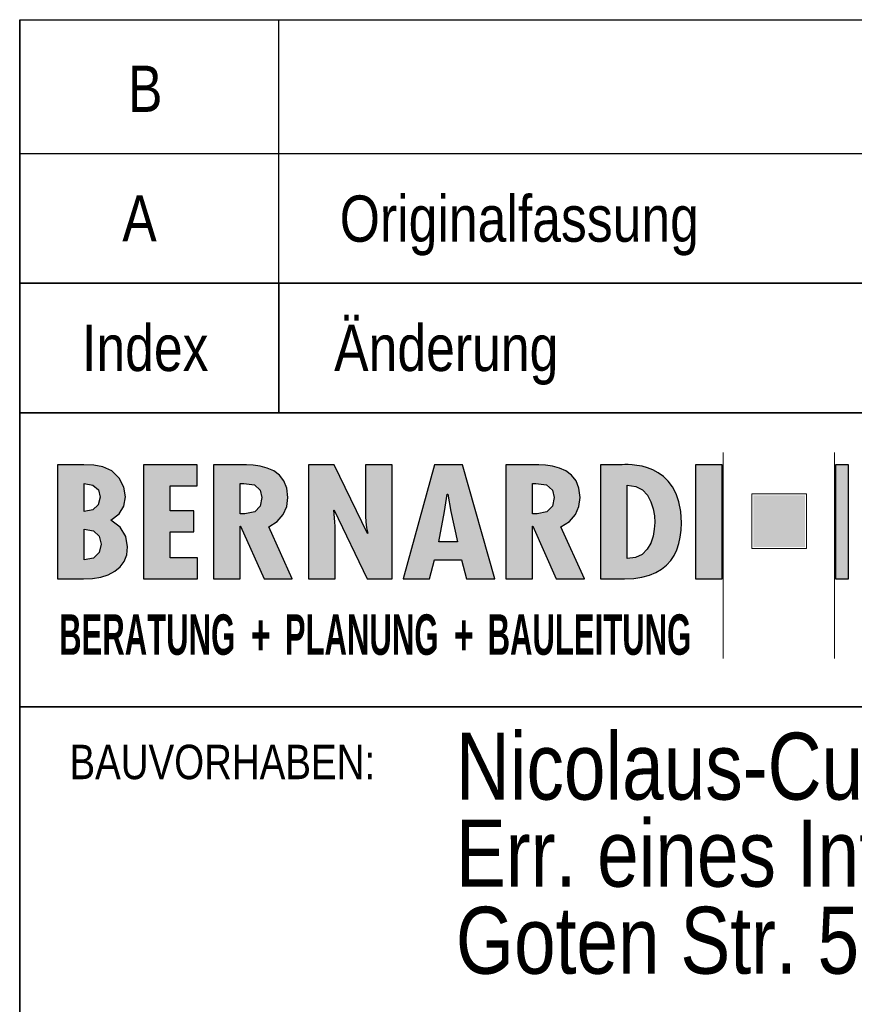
# Model space of a CAD drawing. Extents: x 229 to 926, y 37 to 878.
# Tile 24 of 163: x 742 to 786, y 89 to 140. Entities that reach past the tile are written whole.
import ezdxf
from ezdxf.lldxf.tags import DXFTag

# ---------------------------------------------------------------- set-up
doc = ezdxf.new("R2010")
doc.units = 0
doc.layers.get('0').update_dxf_attribs({"linetype": 'fein_strichliert', "lineweight": 13})
doc.layers.add('X_BI_Geometrie', color=7, linetype='Continuous', lineweight=13)
doc.layers.add('X_BI_Text', color=7, linetype='Continuous', lineweight=25)
doc.styles.get("Standard").update_dxf_attribs({"font": 'arial.ttf'})
tags = doc.linetypes.add('fein_strichliert', pattern=[4, 1, -2, 1]).pattern_tags.tags
tags[8:9] = [DXFTag(74, 4), DXFTag(75, 0), DXFTag(340, '0'), DXFTag(46, 0.0), DXFTag(50, 0.0), DXFTag(44, 0.0), DXFTag(45, 0.0)]
tags[6:7] = [DXFTag(74, 4), DXFTag(75, 0), DXFTag(340, '0'), DXFTag(46, 0.0), DXFTag(50, 0.0), DXFTag(44, 0.0), DXFTag(45, 0.0)]
tags[4:5] = [DXFTag(74, 4), DXFTag(75, 0), DXFTag(340, '0'), DXFTag(46, 0.0), DXFTag(50, 0.0), DXFTag(44, 0.0), DXFTag(45, 0.0)]

# ---------------------------------------------------------------- blocks, each defined once
blk = doc.blocks.new('Blockreferenz-A03CPAFNA9', base_point=(739.746, 41.581))
at = {"color": 0, "linetype": 'ByBlock', "lineweight": 35, "ltscale": 0.35}
for p, q in [((741.976, 119.79), (741.976, 140.336)), ((741.976, 126.563), (920.976, 126.563)), ((755.522, 126.563), (755.522, 119.79)), ((741.976, 119.79), (741.976, 41.581)), ((741.976, 119.79), (920.976, 119.79)), ((741.976, 104.408), (920.976, 104.408))]:
    blk.add_line(p, q, dxfattribs=at)
at = {"color": 0, "linetype": 'ByBlock', "lineweight": 25, "ltscale": 0.25}
for p, q in [((741.976, 140.336), (920.976, 140.336)), ((755.522, 126.563), (755.522, 140.336)), ((741.976, 133.336), (920.976, 133.336))]:
    blk.add_line(p, q, dxfattribs=at)
at = {"color": 0, "lineweight": -2}
for p, q in [((778.761, 117.701), (778.761, 106.943)), ((784.591, 117.701), (784.591, 106.943)), ((743.958, 117.068), (743.958, 111.099)), ((745.325, 117.068), (743.958, 117.068)), ((745.846, 117.053), (745.325, 117.068)), ((746.329, 116.965), (745.846, 117.053)), ((746.787, 116.743), (746.329, 116.965)), ((748.443, 111.099), (748.443, 117.068)), ((748.443, 117.068), (751.253, 117.068)), ((751.253, 117.068), (751.253, 115.96)), ((752.114, 117.068), (752.114, 111.099)), ((753.519, 117.068), (752.114, 117.068)), ((753.839, 117.063), (753.519, 117.068)), ((754.191, 117.04), (753.839, 117.063)), ((754.558, 116.987), (754.191, 117.04)), ((754.921, 116.892), (754.558, 116.987)), ((755.26, 116.742), (754.921, 116.892)), ((757.077, 117.068), (758.417, 117.068)), ((757.077, 111.099), (757.077, 117.068)), ((758.417, 117.068), (760.16, 113.466)), ((760.066, 117.068), (761.462, 117.068)), ((760.066, 114.384), (760.066, 117.068)), ((761.462, 117.068), (761.462, 111.099)), ((763.663, 117.068), (762.024, 111.099)), ((765.134, 117.068), (763.663, 117.068)), ((766.83, 111.099), (765.134, 117.068)), ((768.796, 117.068), (767.391, 117.068)), ((767.391, 117.068), (767.391, 111.099)), ((769.115, 117.063), (768.796, 117.068)), ((769.468, 117.04), (769.115, 117.063)), ((769.835, 116.987), (769.468, 117.04)), ((770.197, 116.892), (769.835, 116.987)), ((770.536, 116.742), (770.197, 116.892)), ((772.354, 117.068), (772.354, 111.099)), ((773.413, 117.068), (772.354, 117.068)), ((773.488, 117.071), (773.413, 117.068)), ((773.619, 117.075), (773.488, 117.071)), ((773.795, 117.074), (773.619, 117.075)), ((774.01, 117.063), (773.795, 117.074)), ((774.255, 117.036), (774.01, 117.063)), ((774.521, 116.988), (774.255, 117.036)), ((774.802, 116.911), (774.521, 116.988)), ((775.087, 116.802), (774.802, 116.911)), ((777.317, 117.068), (778.713, 117.068)), ((777.317, 111.099), (777.317, 117.068)), ((777.317, 111.099), (777.317, 117.068)), ((777.317, 117.068), (778.713, 117.068)), ((778.713, 117.068), (778.713, 111.099)), ((778.713, 117.068), (778.713, 111.099)), ((784.634, 111.099), (784.634, 117.068)), ((784.634, 111.099), (784.634, 117.068)), ((784.634, 117.068), (785.316, 117.068)), ((784.634, 117.068), (785.316, 117.068)), ((785.316, 117.068), (785.316, 111.099)), ((785.316, 117.068), (785.316, 111.099)), ((747.182, 116.365), (746.787, 116.743)), ((747.425, 115.898), (747.182, 116.365)), ((755.556, 116.526), (755.26, 116.742)), ((755.791, 116.232), (755.556, 116.526)), ((770.833, 116.526), (770.536, 116.742)), ((771.068, 116.232), (770.833, 116.526)), ((775.37, 116.653), (775.087, 116.802)), ((775.641, 116.46), (775.37, 116.653)), ((775.894, 116.216), (775.641, 116.46)), ((745.353, 116.079), (745.807, 116.003)), ((745.353, 114.622), (745.353, 116.079)), ((745.807, 116.003), (746.09, 115.755)), ((747.508, 115.398), (747.425, 115.898)), ((749.839, 115.96), (749.839, 114.661)), ((751.253, 115.96), (749.839, 115.96)), ((753.51, 116.094), (753.697, 116.094)), ((753.51, 114.503), (753.51, 116.094)), ((753.697, 116.094), (754.255, 116.01)), ((754.255, 116.01), (754.554, 115.74)), ((755.946, 115.846), (755.791, 116.232)), ((756.002, 115.358), (755.946, 115.846)), ((768.786, 114.503), (768.786, 116.094)), ((768.786, 116.094), (768.974, 116.094)), ((768.974, 116.094), (769.531, 116.01)), ((769.531, 116.01), (769.831, 115.74)), ((771.223, 115.846), (771.068, 116.232)), ((771.278, 115.358), (771.223, 115.846)), ((773.75, 116.007), (774.192, 115.938)), ((773.75, 112.16), (773.75, 116.007)), ((774.192, 115.938), (774.538, 115.751)), ((776.119, 115.916), (775.894, 116.216)), ((776.308, 115.553), (776.119, 115.916)), ((746.187, 115.374), (746.088, 114.978)), ((746.09, 115.755), (746.187, 115.374)), ((747.428, 114.909), (747.508, 115.398)), ((754.554, 115.74), (754.643, 115.35)), ((754.643, 115.35), (754.554, 114.91)), ((755.943, 114.885), (756.002, 115.358)), ((764.188, 114.63), (764.338, 115.532)), ((764.338, 115.532), (764.357, 115.532)), ((764.357, 115.532), (764.516, 114.63)), ((769.831, 115.74), (769.92, 115.35)), ((769.92, 115.35), (769.831, 114.91)), ((771.219, 114.885), (771.278, 115.358)), ((774.538, 115.751), (774.798, 115.474)), ((774.798, 115.474), (774.982, 115.136)), ((776.453, 115.123), (776.308, 115.553)), ((746.088, 114.978), (745.803, 114.716)), ((747.179, 114.499), (747.428, 114.909)), ((754.554, 114.91), (754.267, 114.608)), ((755.761, 114.461), (755.943, 114.885)), ((769.831, 114.91), (769.544, 114.608)), ((771.037, 114.461), (771.219, 114.885)), ((774.982, 115.136), (775.101, 114.765)), ((776.546, 114.619), (776.453, 115.123)), ((745.803, 114.716), (745.353, 114.622)), ((746.749, 114.163), (747.179, 114.499)), ((749.839, 114.661), (751.085, 114.661)), ((751.085, 114.661), (751.085, 113.553)), ((753.753, 114.495), (753.51, 114.503)), ((754.267, 114.608), (753.753, 114.495)), ((755.449, 114.1), (755.761, 114.461)), ((758.417, 114.701), (758.398, 114.685)), ((758.398, 114.685), (758.464, 114.083)), ((760.141, 111.099), (758.417, 114.701)), ((760.076, 114.076), (760.066, 114.384)), ((763.888, 113.038), (764.188, 114.63)), ((764.516, 114.63), (764.872, 113.038)), ((769.03, 114.495), (768.786, 114.503)), ((769.544, 114.608), (769.03, 114.495)), ((770.725, 114.1), (771.037, 114.461)), ((775.101, 114.765), (775.164, 114.392)), ((775.164, 114.392), (775.183, 114.044)), ((776.579, 114.036), (776.546, 114.619)), ((747.233, 113.812), (746.749, 114.163)), ((747.524, 113.312), (747.233, 113.812)), ((753.51, 113.854), (753.529, 113.854)), ((753.51, 111.099), (753.51, 113.854)), ((753.529, 113.854), (754.756, 111.099)), ((754.999, 113.814), (755.449, 114.1)), ((756.227, 111.099), (754.999, 113.814)), ((758.464, 114.083), (758.473, 113.838)), ((758.473, 113.838), (758.473, 111.099)), ((760.112, 113.774), (760.076, 114.076)), ((760.178, 113.482), (760.112, 113.774)), ((768.786, 113.854), (768.805, 113.854)), ((768.786, 111.099), (768.786, 113.854)), ((768.805, 113.854), (770.032, 111.099)), ((770.276, 113.814), (770.725, 114.1)), ((771.503, 111.099), (770.276, 113.814)), ((775.183, 114.044), (775.163, 113.703)), ((776.565, 113.652), (776.579, 114.036)), ((745.353, 113.703), (745.83, 113.609)), ((745.353, 112.088), (745.353, 113.703)), ((745.83, 113.609), (746.136, 113.328)), ((746.136, 113.328), (746.243, 112.912)), ((747.621, 112.777), (747.524, 113.312)), ((751.085, 113.553), (749.839, 113.553)), ((749.839, 113.553), (749.839, 112.207)), ((760.16, 113.466), (760.178, 113.482)), ((775.096, 113.337), (774.973, 112.975)), ((775.163, 113.703), (775.096, 113.337)), ((776.447, 112.942), (776.522, 113.286)), ((776.522, 113.286), (776.565, 113.652)), ((746.243, 112.912), (746.138, 112.471)), ((747.574, 112.366), (747.621, 112.777)), ((764.872, 113.038), (763.888, 113.038)), ((774.973, 112.975), (774.786, 112.647)), ((776.339, 112.62), (776.447, 112.942)), ((746.138, 112.471), (745.834, 112.181)), ((747.44, 112.017), (747.574, 112.366)), ((774.526, 112.382), (774.183, 112.21)), ((774.786, 112.647), (774.526, 112.382)), ((776.019, 112.053), (776.197, 112.323)), ((776.197, 112.323), (776.339, 112.62)), ((745.834, 112.181), (745.353, 112.088)), ((746.946, 111.496), (747.227, 111.728)), ((747.227, 111.728), (747.44, 112.017)), ((749.839, 112.207), (751.272, 112.207)), ((751.272, 112.207), (751.272, 111.099)), ((763.41, 111.099), (763.663, 112.104)), ((763.663, 112.104), (765.078, 112.104)), ((765.078, 112.104), (765.34, 111.099)), ((774.183, 112.21), (773.75, 112.16)), ((775.545, 111.603), (775.802, 111.813)), ((775.802, 111.813), (776.019, 112.053)), ((745.781, 111.123), (746.214, 111.195)), ((746.214, 111.195), (746.605, 111.319)), ((746.605, 111.319), (746.946, 111.496)), ((774.517, 111.184), (774.905, 111.287)), ((774.905, 111.287), (775.247, 111.427)), ((775.247, 111.427), (775.545, 111.603)), ((743.958, 111.099), (745.316, 111.099)), ((745.316, 111.099), (745.781, 111.123)), ((751.272, 111.099), (748.443, 111.099)), ((752.114, 111.099), (753.51, 111.099)), ((754.756, 111.099), (756.227, 111.099)), ((758.473, 111.099), (757.077, 111.099)), ((761.462, 111.099), (760.141, 111.099)), ((762.024, 111.099), (763.41, 111.099)), ((765.34, 111.099), (766.83, 111.099)), ((767.391, 111.099), (768.786, 111.099)), ((770.032, 111.099), (771.503, 111.099)), ((772.354, 111.099), (773.6, 111.099)), ((773.6, 111.099), (774.083, 111.12)), ((774.083, 111.12), (774.517, 111.184)), ((778.713, 111.099), (777.317, 111.099)), ((785.316, 111.099), (784.634, 111.099))]:
    blk.add_line(p, q, dxfattribs=at)
at = {"color": 0, "lineweight": 25}
for p, q in [((745.325, 117.068), (743.958, 117.068)), ((743.958, 117.068), (743.958, 111.099)), ((745.846, 117.053), (745.325, 117.068)), ((746.329, 116.965), (745.846, 117.053)), ((746.787, 116.743), (746.329, 116.965)), ((751.253, 117.068), (748.443, 117.068)), ((748.443, 117.068), (748.443, 111.099)), ((751.253, 115.96), (751.253, 117.068)), ((753.519, 117.068), (752.114, 117.068)), ((752.114, 117.068), (752.114, 111.099)), ((753.839, 117.063), (753.519, 117.068)), ((754.191, 117.04), (753.839, 117.063)), ((754.558, 116.987), (754.191, 117.04)), ((754.921, 116.892), (754.558, 116.987)), ((755.26, 116.742), (754.921, 116.892)), ((758.417, 117.068), (757.077, 117.068)), ((757.077, 117.068), (757.077, 111.099)), ((760.16, 113.466), (758.417, 117.068)), ((761.462, 117.068), (760.066, 117.068)), ((760.066, 117.068), (760.066, 114.384)), ((761.462, 111.099), (761.462, 117.068)), ((763.663, 117.068), (762.024, 111.099)), ((765.134, 117.068), (763.663, 117.068)), ((766.83, 111.099), (765.134, 117.068)), ((768.796, 117.068), (767.391, 117.068)), ((767.391, 117.068), (767.391, 111.099)), ((769.115, 117.063), (768.796, 117.068)), ((769.468, 117.04), (769.115, 117.063)), ((769.835, 116.987), (769.468, 117.04)), ((770.197, 116.892), (769.835, 116.987)), ((770.536, 116.742), (770.197, 116.892)), ((773.413, 117.068), (772.354, 117.068)), ((772.354, 117.068), (772.354, 111.099)), ((773.488, 117.071), (773.413, 117.068)), ((773.619, 117.075), (773.488, 117.071)), ((773.795, 117.074), (773.619, 117.075)), ((774.01, 117.063), (773.795, 117.074)), ((774.255, 117.036), (774.01, 117.063)), ((774.521, 116.988), (774.255, 117.036)), ((774.802, 116.911), (774.521, 116.988)), ((775.087, 116.802), (774.802, 116.911)), ((778.713, 117.068), (777.317, 117.068)), ((777.317, 117.068), (777.317, 111.099)), ((778.713, 111.099), (778.713, 117.068)), ((785.316, 117.068), (784.634, 117.068)), ((784.634, 117.068), (784.634, 111.099)), ((785.316, 111.099), (785.316, 117.068)), ((747.182, 116.365), (746.787, 116.743)), ((747.425, 115.898), (747.182, 116.365)), ((755.556, 116.526), (755.26, 116.742)), ((755.791, 116.232), (755.556, 116.526)), ((770.833, 116.526), (770.536, 116.742)), ((771.068, 116.232), (770.833, 116.526)), ((775.37, 116.653), (775.087, 116.802)), ((775.641, 116.46), (775.37, 116.653)), ((775.894, 116.216), (775.641, 116.46)), ((745.353, 114.622), (745.353, 116.079)), ((745.353, 116.079), (745.807, 116.003)), ((745.807, 116.003), (746.09, 115.755)), ((747.508, 115.398), (747.425, 115.898)), ((749.839, 114.661), (749.839, 115.96)), ((749.839, 115.96), (751.253, 115.96)), ((753.51, 114.503), (753.51, 116.094)), ((753.51, 116.094), (753.697, 116.094)), ((753.697, 116.094), (754.255, 116.01)), ((754.255, 116.01), (754.554, 115.74)), ((755.946, 115.846), (755.791, 116.232)), ((756.002, 115.358), (755.946, 115.846)), ((768.786, 114.503), (768.786, 116.094)), ((768.786, 116.094), (768.974, 116.094)), ((768.974, 116.094), (769.531, 116.01)), ((769.531, 116.01), (769.831, 115.74)), ((771.223, 115.846), (771.068, 116.232)), ((771.278, 115.358), (771.223, 115.846)), ((773.75, 116.007), (774.192, 115.938)), ((773.75, 112.16), (773.75, 116.007)), ((774.192, 115.938), (774.538, 115.751)), ((776.119, 115.916), (775.894, 116.216)), ((776.308, 115.553), (776.119, 115.916)), ((746.187, 115.374), (746.088, 114.978)), ((746.09, 115.755), (746.187, 115.374)), ((747.428, 114.909), (747.508, 115.398)), ((754.554, 115.74), (754.643, 115.35)), ((754.643, 115.35), (754.554, 114.91)), ((755.943, 114.885), (756.002, 115.358)), ((764.188, 114.63), (764.338, 115.532)), ((764.338, 115.532), (764.357, 115.532)), ((764.357, 115.532), (764.516, 114.63)), ((769.831, 115.74), (769.92, 115.35)), ((769.92, 115.35), (769.831, 114.91)), ((771.219, 114.885), (771.278, 115.358)), ((774.538, 115.751), (774.798, 115.474)), ((774.798, 115.474), (774.982, 115.136)), ((776.453, 115.123), (776.308, 115.553)), ((746.088, 114.978), (745.803, 114.716)), ((747.179, 114.499), (747.428, 114.909)), ((754.554, 114.91), (754.267, 114.608)), ((755.761, 114.461), (755.943, 114.885)), ((769.831, 114.91), (769.544, 114.608)), ((771.037, 114.461), (771.219, 114.885)), ((774.982, 115.136), (775.101, 114.765)), ((776.546, 114.619), (776.453, 115.123)), ((745.803, 114.716), (745.353, 114.622)), ((746.749, 114.163), (747.179, 114.499)), ((751.085, 114.661), (749.839, 114.661)), ((751.085, 113.553), (751.085, 114.661)), ((753.753, 114.495), (753.51, 114.503)), ((754.267, 114.608), (753.753, 114.495)), ((755.449, 114.1), (755.761, 114.461)), ((758.398, 114.685), (758.417, 114.701)), ((758.464, 114.083), (758.398, 114.685)), ((758.417, 114.701), (760.141, 111.099)), ((760.066, 114.384), (760.076, 114.076)), ((763.888, 113.038), (764.188, 114.63)), ((764.516, 114.63), (764.872, 113.038)), ((769.03, 114.495), (768.786, 114.503)), ((769.544, 114.608), (769.03, 114.495)), ((770.725, 114.1), (771.037, 114.461)), ((775.101, 114.765), (775.164, 114.392)), ((775.164, 114.392), (775.183, 114.044)), ((776.579, 114.036), (776.546, 114.619)), ((747.233, 113.812), (746.749, 114.163)), ((747.524, 113.312), (747.233, 113.812)), ((753.51, 113.854), (753.529, 113.854)), ((753.51, 111.099), (753.51, 113.854)), ((753.529, 113.854), (754.756, 111.099)), ((754.999, 113.814), (755.449, 114.1)), ((756.227, 111.099), (754.999, 113.814)), ((758.473, 113.838), (758.464, 114.083)), ((758.473, 111.099), (758.473, 113.838)), ((760.076, 114.076), (760.112, 113.774)), ((760.112, 113.774), (760.178, 113.482)), ((768.786, 113.854), (768.805, 113.854)), ((768.786, 111.099), (768.786, 113.854)), ((768.805, 113.854), (770.032, 111.099)), ((770.276, 113.814), (770.725, 114.1)), ((771.503, 111.099), (770.276, 113.814)), ((775.183, 114.044), (775.163, 113.703)), ((776.565, 113.652), (776.579, 114.036)), ((745.353, 112.088), (745.353, 113.703)), ((745.353, 113.703), (745.83, 113.609)), ((745.83, 113.609), (746.136, 113.328)), ((746.136, 113.328), (746.243, 112.912)), ((747.621, 112.777), (747.524, 113.312)), ((749.839, 112.207), (749.839, 113.553)), ((749.839, 113.553), (751.085, 113.553)), ((760.178, 113.482), (760.16, 113.466)), ((775.096, 113.337), (774.973, 112.975)), ((775.163, 113.703), (775.096, 113.337)), ((776.447, 112.942), (776.522, 113.286)), ((776.522, 113.286), (776.565, 113.652)), ((746.243, 112.912), (746.138, 112.471)), ((747.574, 112.366), (747.621, 112.777)), ((764.872, 113.038), (763.888, 113.038)), ((774.973, 112.975), (774.786, 112.647)), ((776.339, 112.62), (776.447, 112.942)), ((746.138, 112.471), (745.834, 112.181)), ((747.44, 112.017), (747.574, 112.366)), ((774.526, 112.382), (774.183, 112.21)), ((774.786, 112.647), (774.526, 112.382)), ((776.019, 112.053), (776.197, 112.323)), ((776.197, 112.323), (776.339, 112.62)), ((745.834, 112.181), (745.353, 112.088)), ((746.946, 111.496), (747.227, 111.728)), ((747.227, 111.728), (747.44, 112.017)), ((751.272, 112.207), (749.839, 112.207)), ((751.272, 111.099), (751.272, 112.207)), ((763.41, 111.099), (763.663, 112.104)), ((763.663, 112.104), (765.078, 112.104)), ((765.078, 112.104), (765.34, 111.099)), ((774.183, 112.21), (773.75, 112.16)), ((775.545, 111.603), (775.802, 111.813)), ((775.802, 111.813), (776.019, 112.053)), ((745.781, 111.123), (746.214, 111.195)), ((746.214, 111.195), (746.605, 111.319)), ((746.605, 111.319), (746.946, 111.496)), ((774.517, 111.184), (774.905, 111.287)), ((774.905, 111.287), (775.247, 111.427)), ((775.247, 111.427), (775.545, 111.603)), ((743.958, 111.099), (745.316, 111.099)), ((745.316, 111.099), (745.781, 111.123)), ((748.443, 111.099), (751.272, 111.099)), ((752.114, 111.099), (753.51, 111.099)), ((754.756, 111.099), (756.227, 111.099)), ((757.077, 111.099), (758.473, 111.099)), ((760.141, 111.099), (761.462, 111.099)), ((762.024, 111.099), (763.41, 111.099)), ((765.34, 111.099), (766.83, 111.099)), ((767.391, 111.099), (768.786, 111.099)), ((770.032, 111.099), (771.503, 111.099)), ((772.354, 111.099), (773.6, 111.099)), ((773.6, 111.099), (774.083, 111.12)), ((774.083, 111.12), (774.517, 111.184)), ((777.317, 111.099), (778.713, 111.099)), ((784.634, 111.099), (785.316, 111.099))]:
    blk.add_line(p, q, dxfattribs=at)
at = {"color": 16, "lineweight": -2, "true_color": 0x7f0000}
for p, q in [((780.266, 115.542), (783.118, 115.542)), ((780.266, 112.691), (780.266, 115.542)), ((783.118, 115.542), (783.118, 112.691)), ((783.118, 112.691), (780.266, 112.691))]:
    blk.add_line(p, q, dxfattribs=at)
at = {"color": 0, "lineweight": 25}
for points in [[(743.958, 111.099), (743.958, 117.068), (745.316, 111.099)], [(745.316, 111.099), (743.958, 117.068), (745.316, 117.068)], [(745.316, 111.099), (745.316, 117.068), (745.325, 111.099)], [(745.325, 111.099), (745.316, 117.068), (745.325, 117.068)], [(745.325, 111.099), (745.325, 117.068), (745.353, 111.101)], [(745.353, 116.079), (745.325, 117.068), (745.353, 117.067)], [(745.353, 111.101), (745.325, 117.068), (745.353, 112.088)], [(745.353, 112.088), (745.325, 117.068), (745.353, 113.703)], [(745.353, 113.703), (745.325, 117.068), (745.353, 114.622)], [(745.353, 114.622), (745.325, 117.068), (745.353, 116.079)], [(745.353, 116.079), (745.353, 117.067), (745.807, 116.003)], [(745.807, 116.003), (745.353, 117.067), (745.807, 117.054)], [(745.807, 116.003), (745.807, 117.054), (745.846, 115.969)], [(745.846, 115.969), (745.807, 117.054), (745.846, 117.053)], [(745.846, 115.969), (745.846, 117.053), (746.09, 115.755)], [(746.09, 115.755), (745.846, 117.053), (746.09, 117.008)], [(746.09, 115.755), (746.09, 117.008), (746.187, 115.374)], [(746.187, 115.374), (746.09, 117.008), (746.187, 116.991)], [(746.187, 113.129), (746.187, 116.991), (746.243, 112.912)], [(746.243, 112.912), (746.187, 116.991), (746.243, 116.98)], [(746.243, 111.205), (746.243, 116.98), (746.329, 111.232)], [(746.329, 111.232), (746.243, 116.98), (746.329, 116.965)], [(746.329, 111.232), (746.329, 116.965), (746.605, 111.319)], [(746.605, 111.319), (746.329, 116.965), (746.605, 116.831)], [(748.443, 111.099), (748.443, 117.068), (749.839, 111.099)], [(749.839, 115.96), (748.443, 117.068), (749.839, 117.068)], [(749.839, 111.099), (748.443, 117.068), (749.839, 112.207)], [(749.839, 112.207), (748.443, 117.068), (749.839, 113.553)], [(749.839, 113.553), (748.443, 117.068), (749.839, 114.661)], [(749.839, 114.661), (748.443, 117.068), (749.839, 115.96)], [(749.839, 115.96), (749.839, 117.068), (751.253, 115.96)], [(751.253, 115.96), (749.839, 117.068), (751.253, 117.068)], [(752.114, 111.099), (752.114, 117.068), (753.51, 111.099)], [(753.51, 116.094), (752.114, 117.068), (753.51, 117.068)], [(753.51, 111.099), (752.114, 117.068), (753.51, 113.854)], [(753.51, 113.854), (752.114, 117.068), (753.51, 114.503)], [(753.51, 114.503), (752.114, 117.068), (753.51, 116.094)], [(753.51, 116.094), (753.51, 117.068), (753.519, 116.094)], [(753.519, 116.094), (753.51, 117.068), (753.519, 117.068)], [(753.519, 116.094), (753.519, 117.068), (753.697, 116.094)], [(753.697, 116.094), (753.519, 117.068), (753.697, 117.065)], [(753.697, 116.094), (753.697, 117.065), (753.839, 116.073)], [(753.839, 116.073), (753.697, 117.065), (753.839, 117.063)], [(753.839, 116.073), (753.839, 117.063), (754.191, 116.02)], [(754.191, 116.02), (753.839, 117.063), (754.191, 117.04)], [(754.191, 116.02), (754.191, 117.04), (754.255, 116.01)], [(754.255, 116.01), (754.191, 117.04), (754.255, 117.031)], [(754.255, 116.01), (754.255, 117.031), (754.554, 115.74)], [(754.554, 115.74), (754.255, 117.031), (754.554, 116.988)], [(754.554, 115.74), (754.554, 116.988), (754.558, 115.722)], [(754.558, 115.722), (754.554, 116.988), (754.558, 116.987)], [(754.558, 115.722), (754.558, 116.987), (754.643, 115.35)], [(754.643, 115.35), (754.558, 116.987), (754.643, 116.965)], [(754.643, 111.351), (754.643, 116.965), (754.756, 111.099)], [(754.756, 111.099), (754.643, 116.965), (754.756, 116.935)], [(754.756, 111.099), (754.756, 116.935), (754.921, 111.099)], [(754.921, 111.099), (754.756, 116.935), (754.921, 116.892)], [(754.921, 111.099), (754.921, 116.892), (754.999, 111.099)], [(754.999, 111.099), (754.921, 116.892), (754.999, 116.857)], [(754.999, 113.814), (754.999, 116.857), (755.26, 113.98)], [(755.26, 113.98), (754.999, 116.857), (755.26, 116.742)], [(757.077, 111.099), (757.077, 117.068), (758.398, 111.099)], [(758.398, 111.099), (757.077, 117.068), (758.398, 117.068)], [(758.398, 114.685), (758.398, 117.068), (758.417, 114.701)], [(758.417, 114.701), (758.398, 117.068), (758.417, 117.068)], [(758.417, 114.701), (758.417, 117.068), (760.141, 111.099)], [(760.141, 111.099), (758.417, 117.068), (760.141, 113.505)], [(760.066, 114.384), (760.066, 117.068), (760.076, 114.076)], [(760.076, 114.076), (760.066, 117.068), (760.076, 117.068)], [(760.076, 114.076), (760.076, 117.068), (760.112, 113.774)], [(760.112, 113.774), (760.076, 117.068), (760.112, 117.068)], [(760.112, 113.774), (760.112, 117.068), (760.178, 113.482)], [(760.178, 113.482), (760.112, 117.068), (760.178, 117.068)], [(760.178, 111.099), (760.178, 117.068), (761.462, 111.099)], [(761.462, 111.099), (760.178, 117.068), (761.462, 117.068)], [(763.663, 112.104), (763.41, 116.147), (763.663, 117.068)], [(763.663, 112.104), (763.663, 117.068), (763.888, 112.104)], [(763.888, 112.104), (763.663, 117.068), (763.888, 117.068)], [(763.888, 113.038), (763.888, 117.068), (764.188, 114.63)], [(764.188, 114.63), (763.888, 117.068), (764.188, 117.068)], [(764.188, 114.63), (764.188, 117.068), (764.338, 115.532)], [(764.338, 115.532), (764.188, 117.068), (764.338, 117.068)], [(764.338, 115.532), (764.338, 117.068), (764.357, 115.532)], [(764.357, 115.532), (764.338, 117.068), (764.357, 117.068)], [(764.357, 115.532), (764.357, 117.068), (764.516, 114.63)], [(764.516, 114.63), (764.357, 117.068), (764.516, 117.068)], [(764.516, 114.63), (764.516, 117.068), (764.872, 113.038)], [(764.872, 113.038), (764.516, 117.068), (764.872, 117.068)], [(764.872, 112.104), (764.872, 117.068), (765.078, 112.104)], [(765.078, 112.104), (764.872, 117.068), (765.078, 117.068)], [(765.078, 112.104), (765.078, 117.068), (765.134, 111.889)], [(765.134, 111.889), (765.078, 117.068), (765.134, 117.068)], [(765.134, 111.889), (765.134, 117.068), (765.34, 111.099)], [(765.34, 111.099), (765.134, 117.068), (765.34, 116.342)], [(767.391, 111.099), (767.391, 117.068), (768.786, 111.099)], [(768.786, 116.094), (767.391, 117.068), (768.786, 117.068)], [(768.786, 111.099), (767.391, 117.068), (768.786, 113.854)], [(768.786, 113.854), (767.391, 117.068), (768.786, 114.503)], [(768.786, 114.503), (767.391, 117.068), (768.786, 116.094)], [(768.786, 116.094), (768.786, 117.068), (768.796, 116.094)], [(768.796, 116.094), (768.786, 117.068), (768.796, 117.068)], [(768.796, 116.094), (768.796, 117.068), (768.974, 116.094)], [(768.974, 116.094), (768.796, 117.068), (768.974, 117.065)], [(768.974, 116.094), (768.974, 117.065), (769.115, 116.073)], [(769.115, 116.073), (768.974, 117.065), (769.115, 117.063)], [(769.115, 116.073), (769.115, 117.063), (769.468, 116.02)], [(769.468, 116.02), (769.115, 117.063), (769.468, 117.04)], [(769.468, 116.02), (769.468, 117.04), (769.531, 116.01)], [(769.531, 116.01), (769.468, 117.04), (769.531, 117.031)], [(769.531, 116.01), (769.531, 117.031), (769.831, 115.74)], [(769.831, 115.74), (769.531, 117.031), (769.831, 116.988)], [(769.831, 115.74), (769.831, 116.988), (769.835, 115.722)], [(769.835, 115.722), (769.831, 116.988), (769.835, 116.987)], [(769.835, 115.722), (769.835, 116.987), (769.92, 115.35)], [(769.92, 115.35), (769.835, 116.987), (769.92, 116.965)], [(769.92, 111.351), (769.92, 116.965), (770.032, 111.099)], [(770.032, 111.099), (769.92, 116.965), (770.032, 116.935)], [(770.032, 111.099), (770.032, 116.935), (770.197, 111.099)], [(770.197, 111.099), (770.032, 116.935), (770.197, 116.892)], [(770.197, 111.099), (770.197, 116.892), (770.276, 111.099)], [(770.276, 111.099), (770.197, 116.892), (770.276, 116.857)], [(770.276, 113.814), (770.276, 116.857), (770.536, 113.98)], [(770.536, 113.98), (770.276, 116.857), (770.536, 116.742)], [(772.354, 111.099), (772.354, 117.068), (773.413, 111.099)], [(773.413, 111.099), (772.354, 117.068), (773.413, 117.068)], [(773.488, 111.099), (773.413, 117.068), (773.488, 117.071)], [(773.413, 111.099), (773.413, 117.068), (773.488, 111.099)], [(773.6, 111.099), (773.488, 117.071), (773.6, 117.074)], [(773.488, 111.099), (773.488, 117.071), (773.6, 111.099)], [(773.619, 111.1), (773.6, 117.074), (773.619, 117.075)], [(773.6, 111.099), (773.6, 117.074), (773.619, 111.1)], [(773.619, 111.1), (773.619, 117.075), (773.75, 111.106)], [(773.75, 116.007), (773.619, 117.075), (773.75, 117.074)], [(773.75, 111.106), (773.619, 117.075), (773.75, 112.16)], [(773.75, 112.16), (773.619, 117.075), (773.75, 116.007)], [(773.75, 116.007), (773.75, 117.074), (773.795, 116)], [(773.795, 116), (773.75, 117.074), (773.795, 117.074)], [(773.795, 116), (773.795, 117.074), (774.01, 115.967)], [(774.01, 115.967), (773.795, 117.074), (774.01, 117.063)], [(774.01, 115.967), (774.01, 117.063), (774.192, 115.938)], [(774.192, 115.938), (774.01, 117.063), (774.192, 117.043)], [(774.192, 115.938), (774.192, 117.043), (774.255, 115.904)], [(774.255, 115.904), (774.192, 117.043), (774.255, 117.036)], [(774.255, 115.904), (774.255, 117.036), (774.521, 115.76)], [(774.521, 115.76), (774.255, 117.036), (774.521, 116.988)], [(774.521, 115.76), (774.521, 116.988), (774.538, 115.751)], [(774.538, 115.751), (774.521, 116.988), (774.538, 116.983)], [(774.538, 115.751), (774.538, 116.983), (774.798, 115.474)], [(774.798, 115.474), (774.538, 116.983), (774.798, 116.912)], [(774.798, 115.474), (774.798, 116.912), (774.802, 115.467)], [(774.802, 115.467), (774.798, 116.912), (774.802, 116.911)], [(774.802, 115.467), (774.802, 116.911), (774.982, 115.136)], [(774.982, 115.136), (774.802, 116.911), (774.982, 116.842)], [(777.317, 111.099), (777.317, 117.068), (778.713, 111.099)], [(778.713, 111.099), (777.317, 117.068), (778.713, 117.068)], [(784.634, 111.099), (784.634, 117.068), (785.316, 111.099)], [(785.316, 111.099), (784.634, 117.068), (785.316, 117.068)], [(746.605, 111.319), (746.605, 116.831), (746.749, 111.394)], [(746.749, 111.394), (746.605, 116.831), (746.749, 116.762)], [(746.749, 114.163), (746.749, 116.762), (746.787, 114.192)], [(746.787, 114.192), (746.749, 116.762), (746.787, 116.743)], [(746.787, 114.192), (746.787, 116.743), (747.179, 114.499)], [(747.179, 114.499), (746.787, 116.743), (747.179, 116.367)], [(747.179, 114.499), (747.179, 116.367), (747.182, 114.503)], [(747.182, 114.503), (747.179, 116.367), (747.182, 116.365)], [(747.182, 114.503), (747.182, 116.365), (747.425, 114.904)], [(747.425, 114.904), (747.182, 116.365), (747.425, 115.898)], [(755.26, 113.98), (755.26, 116.742), (755.449, 114.1)], [(755.449, 114.1), (755.26, 116.742), (755.449, 116.605)], [(755.449, 114.1), (755.449, 116.605), (755.556, 114.224)], [(755.556, 114.224), (755.449, 116.605), (755.556, 116.526)], [(755.556, 114.224), (755.556, 116.526), (755.761, 114.461)], [(755.761, 114.461), (755.556, 116.526), (755.761, 116.27)], [(765.34, 111.099), (765.34, 116.342), (766.83, 111.099)], [(770.536, 113.98), (770.536, 116.742), (770.725, 114.1)], [(770.725, 114.1), (770.536, 116.742), (770.725, 116.605)], [(770.725, 114.1), (770.725, 116.605), (770.833, 114.224)], [(770.833, 114.224), (770.725, 116.605), (770.833, 116.526)], [(770.833, 114.224), (770.833, 116.526), (771.037, 114.461)], [(771.037, 114.461), (770.833, 116.526), (771.037, 116.27)], [(774.982, 115.136), (774.982, 116.842), (775.087, 114.807)], [(775.087, 114.807), (774.982, 116.842), (775.087, 116.802)], [(775.087, 114.807), (775.087, 116.802), (775.101, 114.765)], [(775.101, 114.765), (775.087, 116.802), (775.101, 116.795)], [(775.101, 114.765), (775.101, 116.795), (775.164, 114.392)], [(775.164, 114.392), (775.101, 116.795), (775.164, 116.761)], [(775.164, 114.392), (775.164, 116.761), (775.183, 114.044)], [(775.183, 114.044), (775.164, 116.761), (775.183, 116.751)], [(775.183, 111.401), (775.183, 116.751), (775.247, 111.427)], [(775.247, 111.427), (775.183, 116.751), (775.247, 116.718)], [(775.247, 111.427), (775.247, 116.718), (775.37, 111.5)], [(775.37, 111.5), (775.247, 116.718), (775.37, 116.653)], [(775.37, 111.5), (775.37, 116.653), (775.545, 111.603)], [(775.545, 111.603), (775.37, 116.653), (775.545, 116.529)], [(775.545, 111.603), (775.545, 116.529), (775.641, 111.682)], [(775.641, 111.682), (775.545, 116.529), (775.641, 116.46)], [(775.641, 111.682), (775.641, 116.46), (775.802, 111.813)], [(775.802, 111.813), (775.641, 116.46), (775.802, 116.305)], [(747.425, 114.904), (747.425, 115.898), (747.428, 114.909)], [(747.428, 114.909), (747.425, 115.898), (747.428, 115.881)], [(747.428, 114.909), (747.428, 115.881), (747.508, 115.398)], [(755.761, 114.461), (755.761, 116.27), (755.791, 114.532)], [(755.791, 114.532), (755.761, 116.27), (755.791, 116.232)], [(755.791, 114.532), (755.791, 116.232), (755.943, 114.885)], [(755.943, 114.885), (755.791, 116.232), (755.943, 115.854)], [(755.943, 114.885), (755.943, 115.854), (755.946, 114.912)], [(755.946, 114.912), (755.943, 115.854), (755.946, 115.846)], [(755.946, 114.912), (755.946, 115.846), (756.002, 115.358)], [(763.41, 111.099), (762.024, 111.099), (763.41, 116.147)], [(763.41, 111.099), (763.41, 116.147), (763.663, 112.104)], [(771.037, 114.461), (771.037, 116.27), (771.068, 114.532)], [(771.068, 114.532), (771.037, 116.27), (771.068, 116.232)], [(771.068, 114.532), (771.068, 116.232), (771.219, 114.885)], [(771.219, 114.885), (771.068, 116.232), (771.219, 115.854)], [(771.219, 114.885), (771.219, 115.854), (771.223, 114.912)], [(771.223, 114.912), (771.219, 115.854), (771.223, 115.846)], [(771.223, 114.912), (771.223, 115.846), (771.278, 115.358)], [(775.802, 111.813), (775.802, 116.305), (775.894, 111.915)], [(775.894, 111.915), (775.802, 116.305), (775.894, 116.216)], [(775.894, 111.915), (775.894, 116.216), (776.019, 112.053)], [(776.019, 112.053), (775.894, 116.216), (776.019, 116.049)], [(776.019, 112.053), (776.019, 116.049), (776.119, 112.204)], [(776.119, 112.204), (776.019, 116.049), (776.119, 115.916)], [(776.119, 112.204), (776.119, 115.916), (776.197, 112.323)], [(776.197, 112.323), (776.119, 115.916), (776.197, 115.765)], [(746.187, 113.129), (746.136, 115.169), (746.187, 115.374)], [(754.643, 111.351), (754.554, 114.91), (754.643, 115.35)], [(769.92, 111.351), (769.831, 114.91), (769.92, 115.35)], [(776.197, 112.323), (776.197, 115.765), (776.308, 112.554)], [(776.308, 112.554), (776.197, 115.765), (776.308, 115.553)], [(776.308, 112.554), (776.308, 115.553), (776.339, 112.62)], [(776.339, 112.62), (776.308, 115.553), (776.339, 115.46)], [(776.339, 112.62), (776.339, 115.46), (776.447, 112.942)], [(776.447, 112.942), (776.339, 115.46), (776.447, 115.141)], [(746.088, 113.372), (745.83, 114.741), (746.088, 114.978)], [(746.136, 113.328), (746.088, 114.978), (746.136, 115.169)], [(746.088, 113.372), (746.088, 114.978), (746.136, 113.328)], [(746.136, 113.328), (746.136, 115.169), (746.187, 113.129)], [(754.554, 111.552), (754.267, 114.608), (754.554, 114.91)], [(754.554, 111.552), (754.554, 114.91), (754.643, 111.351)], [(769.831, 111.551), (769.544, 114.608), (769.831, 114.91)], [(769.831, 111.551), (769.831, 114.91), (769.92, 111.351)], [(776.447, 112.942), (776.447, 115.141), (776.453, 112.97)], [(776.453, 112.97), (776.447, 115.141), (776.453, 115.123)], [(776.453, 112.97), (776.453, 115.123), (776.522, 113.286)], [(776.522, 113.286), (776.453, 115.123), (776.522, 114.753)], [(745.803, 113.614), (745.353, 114.622), (745.803, 114.716)], [(745.353, 113.703), (745.353, 114.622), (745.803, 113.614)], [(745.83, 113.609), (745.803, 114.716), (745.83, 114.741)], [(745.803, 113.614), (745.803, 114.716), (745.83, 113.609)], [(745.83, 113.609), (745.83, 114.741), (746.088, 113.372)], [(749.839, 113.553), (749.839, 114.661), (751.085, 113.553)], [(751.085, 113.553), (749.839, 114.661), (751.085, 114.661)], [(753.51, 113.854), (753.51, 114.503), (753.529, 113.854)], [(753.529, 113.854), (753.51, 114.503), (753.529, 114.502)], [(753.529, 113.854), (753.529, 114.502), (753.753, 113.349)], [(753.753, 113.349), (753.529, 114.502), (753.753, 114.495)], [(754.267, 112.196), (753.753, 114.495), (754.267, 114.608)], [(753.753, 113.349), (753.753, 114.495), (754.267, 112.196)], [(754.267, 112.196), (754.267, 114.608), (754.554, 111.552)], [(758.398, 111.099), (758.398, 114.685), (758.464, 111.099)], [(758.464, 111.099), (758.398, 114.685), (758.464, 114.083)], [(768.786, 113.854), (768.786, 114.503), (768.805, 113.854)], [(768.805, 113.854), (768.786, 114.503), (768.805, 114.502)], [(768.805, 113.854), (768.805, 114.502), (769.03, 113.349)], [(769.03, 113.349), (768.805, 114.502), (769.03, 114.495)], [(769.544, 112.196), (769.03, 114.495), (769.544, 114.608)], [(769.03, 113.349), (769.03, 114.495), (769.544, 112.196)], [(769.544, 112.196), (769.544, 114.608), (769.831, 111.551)], [(776.522, 113.286), (776.522, 114.753), (776.546, 113.494)], [(776.546, 113.494), (776.522, 114.753), (776.546, 114.619)], [(776.546, 113.494), (776.546, 114.619), (776.565, 113.652)], [(776.565, 113.652), (776.546, 114.619), (776.565, 114.286)], [(776.565, 113.652), (776.565, 114.286), (776.579, 114.036)], [(746.749, 111.394), (746.749, 114.163), (746.946, 111.496)], [(746.946, 111.496), (746.749, 114.163), (746.946, 114.02)], [(746.946, 111.496), (746.946, 114.02), (747.227, 111.728)], [(747.227, 111.728), (746.946, 114.02), (747.227, 113.817)], [(747.227, 111.728), (747.227, 113.817), (747.233, 111.736)], [(747.233, 111.736), (747.227, 113.817), (747.233, 113.812)], [(747.233, 111.736), (747.233, 113.812), (747.44, 112.017)], [(747.44, 112.017), (747.233, 113.812), (747.44, 113.457)], [(754.999, 111.099), (754.999, 113.814), (756.227, 111.099)], [(758.464, 111.099), (758.464, 114.083), (758.473, 111.099)], [(758.473, 111.099), (758.464, 114.083), (758.473, 113.838)], [(770.276, 111.099), (770.276, 113.814), (771.503, 111.099)], [(775.183, 111.401), (775.163, 113.703), (775.183, 114.044)], [(747.44, 112.017), (747.44, 113.457), (747.524, 112.236)], [(747.524, 112.236), (747.44, 113.457), (747.524, 113.312)], [(747.524, 112.236), (747.524, 113.312), (747.574, 112.366)], [(747.574, 112.366), (747.524, 113.312), (747.574, 113.036)], [(760.141, 111.099), (760.141, 113.505), (760.16, 111.099)], [(760.16, 111.099), (760.141, 113.505), (760.16, 113.466)], [(760.178, 111.099), (760.16, 113.466), (760.178, 113.482)], [(760.16, 111.099), (760.16, 113.466), (760.178, 111.099)], [(775.096, 111.365), (774.973, 112.975), (775.096, 113.337)], [(775.163, 111.393), (775.096, 113.337), (775.163, 113.703)], [(775.096, 111.365), (775.096, 113.337), (775.163, 111.393)], [(775.163, 111.393), (775.163, 113.703), (775.183, 111.401)], [(746.214, 111.195), (746.138, 112.471), (746.214, 112.788)], [(746.243, 111.205), (746.214, 112.788), (746.243, 112.912)], [(746.214, 111.195), (746.214, 112.788), (746.243, 111.205)], [(747.574, 112.366), (747.574, 113.036), (747.621, 112.777)], [(763.888, 112.104), (763.888, 113.038), (764.872, 112.104)], [(764.872, 112.104), (763.888, 113.038), (764.872, 113.038)], [(774.905, 111.287), (774.786, 112.647), (774.905, 112.855)], [(774.973, 111.315), (774.905, 112.855), (774.973, 112.975)], [(774.905, 111.287), (774.905, 112.855), (774.973, 111.315)], [(774.973, 111.315), (774.973, 112.975), (775.096, 111.365)], [(746.138, 111.182), (745.834, 112.181), (746.138, 112.471)], [(746.138, 111.182), (746.138, 112.471), (746.214, 111.195)], [(774.517, 111.184), (774.183, 112.21), (774.517, 112.378)], [(774.526, 111.186), (774.517, 112.378), (774.526, 112.382)], [(774.517, 111.184), (774.517, 112.378), (774.526, 111.186)], [(774.786, 111.255), (774.526, 112.382), (774.786, 112.647)], [(774.526, 111.186), (774.526, 112.382), (774.786, 111.255)], [(774.786, 111.255), (774.786, 112.647), (774.905, 111.287)], [(745.781, 111.123), (745.353, 112.088), (745.781, 112.17)], [(745.353, 111.101), (745.353, 112.088), (745.781, 111.123)], [(745.834, 111.132), (745.781, 112.17), (745.834, 112.181)], [(745.781, 111.123), (745.781, 112.17), (745.834, 111.132)], [(745.834, 111.132), (745.834, 112.181), (746.138, 111.182)], [(749.839, 111.099), (749.839, 112.207), (751.272, 111.099)], [(751.272, 111.099), (749.839, 112.207), (751.272, 112.207)], [(774.083, 111.12), (773.75, 112.16), (774.083, 112.198)], [(773.75, 111.106), (773.75, 112.16), (774.083, 111.12)], [(774.183, 111.135), (774.083, 112.198), (774.183, 112.21)], [(774.083, 111.12), (774.083, 112.198), (774.183, 111.135)], [(774.183, 111.135), (774.183, 112.21), (774.517, 111.184)]]:
    blk.add_solid(points, dxfattribs=at)
at = {"color": 240, "lineweight": 25, "true_color": 0xff003f}
for points in [[(780.345, 112.77), (780.345, 115.463), (783.038, 112.77)], [(783.038, 112.77), (780.345, 115.463), (783.038, 115.463)]]:
    blk.add_solid(points, dxfattribs=at)
at = {"layer": 'X_BI_Text', "color": 0, "attachment_point": 1}
for s, insert, char_height in [('{\\W0.8;\\fArial;B}', (747.642, 137.932), 2.41892), ('{\\W0.8;\\fArial;Originalfassung}', (758.712, 131.146), 2.41892), ('{\\W0.8;\\fArial;A}', (747.341, 131.159), 2.41892), ('{\\W0.8;\\fArial;Index}', (745.238, 124.386), 2.41892), ('{\\W0.8;\\fArial;Änderung}', (758.42, 124.386), 2.41892), ('{\\W0.8;\\fArial;BAUVORHABEN:}', (744.579, 102.429), 1.8)]:
    blk.add_mtext(s, dxfattribs=dict(at, insert=insert, char_height=char_height))
at = {"layer": 'X_BI_Text', "color": 240, "linetype": 'ByBlock', "lineweight": 70, "ltscale": 0.7, "true_color": 0xff003f, "char_height": 2.115, "attachment_point": 1}
for s, insert in [('{\\W0.55;\\fArial|b1|i0;BERATUNG}', (744.039, 109.245)), ('{\\W0.55;\\fArial|b1|i0;PLANUNG}', (755.84, 109.245)), ('{\\W0.55;\\fArial|b1|i0;BAULEITUNG}', (766.444, 109.245))]:
    blk.add_mtext(s, dxfattribs=dict(at, insert=insert))
at = {"layer": 'X_BI_Text', "color": 0, "linetype": 'ByBlock', "lineweight": 70, "ltscale": 0.7, "char_height": 2.115, "attachment_point": 1}
for insert in [(754.062, 109.238), (764.685, 109.238)]:
    blk.add_mtext('{\\W0.6;\\fArial|b1|i0;+}', dxfattribs=dict(at, insert=insert))
at = {"layer": 'X_BI_Text', "color": 0, "linetype": 'ByBlock', "ltscale": 0.25, "insert": (764.782, 94.42), "char_height": 3.25, "attachment_point": 1}
blk.add_mtext('{\\W0.8;\\fArial; }', dxfattribs=at)

msp = doc.modelspace()

# ---------------------------------------------------------------- block references
at = {"layer": 'X_BI_Geometrie', "ltscale": 0.13}
msp.add_blockref('Blockreferenz-A03CPAFNA9', (739.746, 41.581), dxfattribs=at)

# ---------------------------------------------------------------- texts
at = {"layer": 'X_BI_Text', "ltscale": 0.25, "insert": (764.785, 103.059), "char_height": 3.5, "attachment_point": 1, "line_spacing_factor": 0.78}
msp.add_mtext('{\\W0.8;\\fArial;Nicolaus-Cusanus-Gymnasium -\\PErr. eines Interims in Containerbauweise\\PGoten Str. 50, 53175 Bonn}', dxfattribs=at)

doc.saveas('drawing.dxf')
